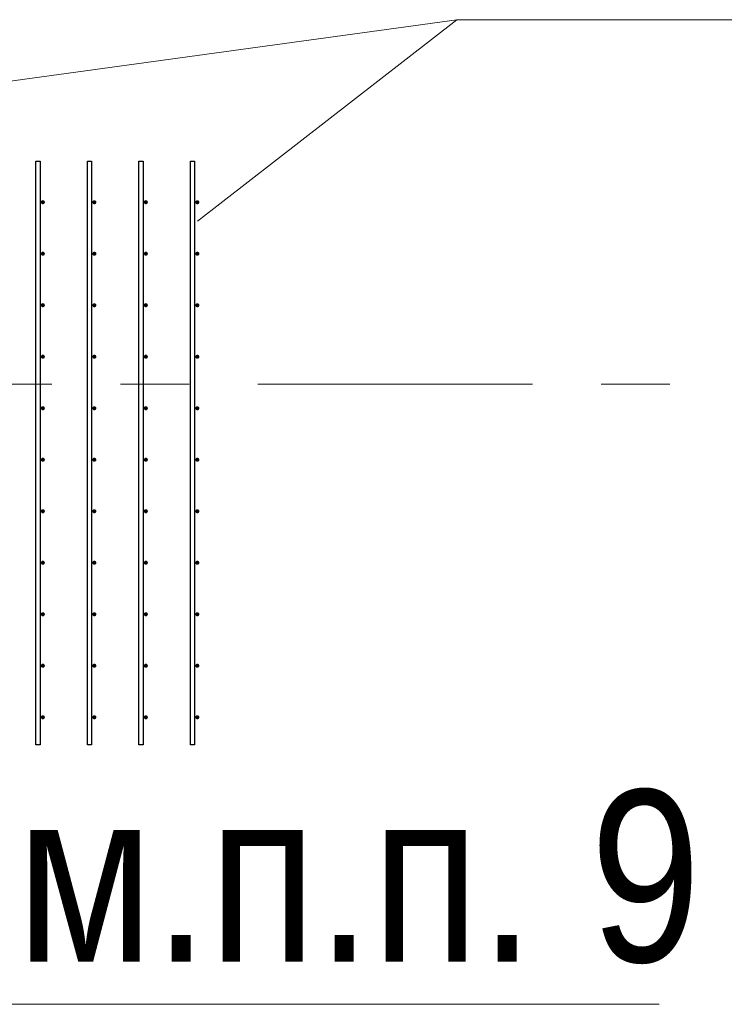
# Model space of a CAD drawing. Header units: metres. Extents: x -38 to 85, y -15 to 19.
# Tile 6 of 93: x 5.42 to 6.45, y 6.5 to 7.93. Entities that reach past the tile are written whole.
import ezdxf

# ---------------------------------------------------------------- set-up
doc = ezdxf.new("R2010")
doc.units = ezdxf.units.M
doc.linetypes.add('______11', pattern=[0.5, 0.4, -0.05, 0, -0.05])
doc.linetypes.add('______5', pattern=[1.1, 0.8, -0.1, 0.1, -0.1])
for name, color, linetype, lineweight in [('XR$2$Осевая линия (1)', 7, '______5', 13), ('XR$3$Арматурный каркас 01', 4, 'Continuous', 35), ('XR$3$Общий слой (1)', 7, 'Continuous', 13), ('XR$3$Фундамент (1)_1', 7, 'Continuous', 35)]:
    doc.layers.add(name, color=color, linetype=linetype, lineweight=lineweight)
doc.styles.add('ARIAL', font='arial.ttf')

msp = doc.modelspace()

# ---------------------------------------------------------------- hatches: boundary and pattern name
at = {"layer": 'XR$3$Арматурный каркас 01', "linetype": 'Continuous', "lineweight": 50, "transparency": 33554687}
for points in [[(5.46, 7.665), (5.4598, 7.6661), (5.4591, 7.6671), (5.4581, 7.6678), (5.457, 7.668), (5.4559, 7.6678), (5.4549, 7.6671), (5.4542, 7.6661), (5.454, 7.665), (5.4542, 7.6639), (5.4549, 7.6629), (5.4559, 7.6622), (5.457, 7.662), (5.4581, 7.6622), (5.4591, 7.6629), (5.4598, 7.6639)], [(5.535, 7.665), (5.5348, 7.6661), (5.5341, 7.6671), (5.5331, 7.6678), (5.532, 7.668), (5.5309, 7.6678), (5.5299, 7.6671), (5.5292, 7.6661), (5.529, 7.665), (5.5292, 7.6639), (5.5299, 7.6629), (5.5309, 7.6622), (5.532, 7.662), (5.5331, 7.6622), (5.5341, 7.6629), (5.5348, 7.6639)], [(5.61, 7.665), (5.6098, 7.6661), (5.6091, 7.6671), (5.6081, 7.6678), (5.607, 7.668), (5.6059, 7.6678), (5.6049, 7.6671), (5.6042, 7.6661), (5.604, 7.665), (5.6042, 7.6639), (5.6049, 7.6629), (5.6059, 7.6622), (5.607, 7.662), (5.6081, 7.6622), (5.6091, 7.6629), (5.6098, 7.6639)], [(5.685, 7.665), (5.6848, 7.6661), (5.6841, 7.6671), (5.6831, 7.6678), (5.682, 7.668), (5.6809, 7.6678), (5.6799, 7.6671), (5.6792, 7.6661), (5.679, 7.665), (5.6792, 7.6639), (5.6799, 7.6629), (5.6809, 7.6622), (5.682, 7.662), (5.6831, 7.6622), (5.6841, 7.6629), (5.6848, 7.6639)], [(5.46, 7.59), (5.4598, 7.5911), (5.4591, 7.5921), (5.4581, 7.5928), (5.457, 7.593), (5.4559, 7.5928), (5.4549, 7.5921), (5.4542, 7.5911), (5.454, 7.59), (5.4542, 7.5889), (5.4549, 7.5879), (5.4559, 7.5872), (5.457, 7.587), (5.4581, 7.5872), (5.4591, 7.5879), (5.4598, 7.5889)], [(5.535, 7.59), (5.5348, 7.5911), (5.5341, 7.5921), (5.5331, 7.5928), (5.532, 7.593), (5.5309, 7.5928), (5.5299, 7.5921), (5.5292, 7.5911), (5.529, 7.59), (5.5292, 7.5889), (5.5299, 7.5879), (5.5309, 7.5872), (5.532, 7.587), (5.5331, 7.5872), (5.5341, 7.5879), (5.5348, 7.5889)], [(5.61, 7.59), (5.6098, 7.5911), (5.6091, 7.5921), (5.6081, 7.5928), (5.607, 7.593), (5.6059, 7.5928), (5.6049, 7.5921), (5.6042, 7.5911), (5.604, 7.59), (5.6042, 7.5889), (5.6049, 7.5879), (5.6059, 7.5872), (5.607, 7.587), (5.6081, 7.5872), (5.6091, 7.5879), (5.6098, 7.5889)], [(5.685, 7.59), (5.6848, 7.5911), (5.6841, 7.5921), (5.6831, 7.5928), (5.682, 7.593), (5.6809, 7.5928), (5.6799, 7.5921), (5.6792, 7.5911), (5.679, 7.59), (5.6792, 7.5889), (5.6799, 7.5879), (5.6809, 7.5872), (5.682, 7.587), (5.6831, 7.5872), (5.6841, 7.5879), (5.6848, 7.5889)], [(5.46, 7.515), (5.4598, 7.5161), (5.4591, 7.5171), (5.4581, 7.5178), (5.457, 7.518), (5.4559, 7.5178), (5.4549, 7.5171), (5.4542, 7.5161), (5.454, 7.515), (5.4542, 7.5139), (5.4549, 7.5129), (5.4559, 7.5122), (5.457, 7.512), (5.4581, 7.5122), (5.4591, 7.5129), (5.4598, 7.5139)], [(5.535, 7.515), (5.5348, 7.5161), (5.5341, 7.5171), (5.5331, 7.5178), (5.532, 7.518), (5.5309, 7.5178), (5.5299, 7.5171), (5.5292, 7.5161), (5.529, 7.515), (5.5292, 7.5139), (5.5299, 7.5129), (5.5309, 7.5122), (5.532, 7.512), (5.5331, 7.5122), (5.5341, 7.5129), (5.5348, 7.5139)], [(5.61, 7.515), (5.6098, 7.5161), (5.6091, 7.5171), (5.6081, 7.5178), (5.607, 7.518), (5.6059, 7.5178), (5.6049, 7.5171), (5.6042, 7.5161), (5.604, 7.515), (5.6042, 7.5139), (5.6049, 7.5129), (5.6059, 7.5122), (5.607, 7.512), (5.6081, 7.5122), (5.6091, 7.5129), (5.6098, 7.5139)], [(5.685, 7.515), (5.6848, 7.5161), (5.6841, 7.5171), (5.6831, 7.5178), (5.682, 7.518), (5.6809, 7.5178), (5.6799, 7.5171), (5.6792, 7.5161), (5.679, 7.515), (5.6792, 7.5139), (5.6799, 7.5129), (5.6809, 7.5122), (5.682, 7.512), (5.6831, 7.5122), (5.6841, 7.5129), (5.6848, 7.5139)], [(5.46, 7.44), (5.4598, 7.4411), (5.4591, 7.4421), (5.4581, 7.4428), (5.457, 7.443), (5.4559, 7.4428), (5.4549, 7.4421), (5.4542, 7.4411), (5.454, 7.44), (5.4542, 7.4389), (5.4549, 7.4379), (5.4559, 7.4372), (5.457, 7.437), (5.4581, 7.4372), (5.4591, 7.4379), (5.4598, 7.4389)], [(5.535, 7.44), (5.5348, 7.4411), (5.5341, 7.4421), (5.5331, 7.4428), (5.532, 7.443), (5.5309, 7.4428), (5.5299, 7.4421), (5.5292, 7.4411), (5.529, 7.44), (5.5292, 7.4389), (5.5299, 7.4379), (5.5309, 7.4372), (5.532, 7.437), (5.5331, 7.4372), (5.5341, 7.4379), (5.5348, 7.4389)], [(5.61, 7.44), (5.6098, 7.4411), (5.6091, 7.4421), (5.6081, 7.4428), (5.607, 7.443), (5.6059, 7.4428), (5.6049, 7.4421), (5.6042, 7.4411), (5.604, 7.44), (5.6042, 7.4389), (5.6049, 7.4379), (5.6059, 7.4372), (5.607, 7.437), (5.6081, 7.4372), (5.6091, 7.4379), (5.6098, 7.4389)], [(5.685, 7.44), (5.6848, 7.4411), (5.6841, 7.4421), (5.6831, 7.4428), (5.682, 7.443), (5.6809, 7.4428), (5.6799, 7.4421), (5.6792, 7.4411), (5.679, 7.44), (5.6792, 7.4389), (5.6799, 7.4379), (5.6809, 7.4372), (5.682, 7.437), (5.6831, 7.4372), (5.6841, 7.4379), (5.6848, 7.4389)], [(5.46, 7.365), (5.4598, 7.3661), (5.4591, 7.3671), (5.4581, 7.3678), (5.457, 7.368), (5.4559, 7.3678), (5.4549, 7.3671), (5.4542, 7.3661), (5.454, 7.365), (5.4542, 7.3639), (5.4549, 7.3629), (5.4559, 7.3622), (5.457, 7.362), (5.4581, 7.3622), (5.4591, 7.3629), (5.4598, 7.3639)], [(5.535, 7.365), (5.5348, 7.3661), (5.5341, 7.3671), (5.5331, 7.3678), (5.532, 7.368), (5.5309, 7.3678), (5.5299, 7.3671), (5.5292, 7.3661), (5.529, 7.365), (5.5292, 7.3639), (5.5299, 7.3629), (5.5309, 7.3622), (5.532, 7.362), (5.5331, 7.3622), (5.5341, 7.3629), (5.5348, 7.3639)], [(5.61, 7.365), (5.6098, 7.3661), (5.6091, 7.3671), (5.6081, 7.3678), (5.607, 7.368), (5.6059, 7.3678), (5.6049, 7.3671), (5.6042, 7.3661), (5.604, 7.365), (5.6042, 7.3639), (5.6049, 7.3629), (5.6059, 7.3622), (5.607, 7.362), (5.6081, 7.3622), (5.6091, 7.3629), (5.6098, 7.3639)], [(5.685, 7.365), (5.6848, 7.3661), (5.6841, 7.3671), (5.6831, 7.3678), (5.682, 7.368), (5.6809, 7.3678), (5.6799, 7.3671), (5.6792, 7.3661), (5.679, 7.365), (5.6792, 7.3639), (5.6799, 7.3629), (5.6809, 7.3622), (5.682, 7.362), (5.6831, 7.3622), (5.6841, 7.3629), (5.6848, 7.3639)], [(5.46, 7.29), (5.4598, 7.2911), (5.4591, 7.2921), (5.4581, 7.2928), (5.457, 7.293), (5.4559, 7.2928), (5.4549, 7.2921), (5.4542, 7.2911), (5.454, 7.29), (5.4542, 7.2889), (5.4549, 7.2879), (5.4559, 7.2872), (5.457, 7.287), (5.4581, 7.2872), (5.4591, 7.2879), (5.4598, 7.2889)], [(5.535, 7.29), (5.5348, 7.2911), (5.5341, 7.2921), (5.5331, 7.2928), (5.532, 7.293), (5.5309, 7.2928), (5.5299, 7.2921), (5.5292, 7.2911), (5.529, 7.29), (5.5292, 7.2889), (5.5299, 7.2879), (5.5309, 7.2872), (5.532, 7.287), (5.5331, 7.2872), (5.5341, 7.2879), (5.5348, 7.2889)], [(5.61, 7.29), (5.6098, 7.2911), (5.6091, 7.2921), (5.6081, 7.2928), (5.607, 7.293), (5.6059, 7.2928), (5.6049, 7.2921), (5.6042, 7.2911), (5.604, 7.29), (5.6042, 7.2889), (5.6049, 7.2879), (5.6059, 7.2872), (5.607, 7.287), (5.6081, 7.2872), (5.6091, 7.2879), (5.6098, 7.2889)], [(5.685, 7.29), (5.6848, 7.2911), (5.6841, 7.2921), (5.6831, 7.2928), (5.682, 7.293), (5.6809, 7.2928), (5.6799, 7.2921), (5.6792, 7.2911), (5.679, 7.29), (5.6792, 7.2889), (5.6799, 7.2879), (5.6809, 7.2872), (5.682, 7.287), (5.6831, 7.2872), (5.6841, 7.2879), (5.6848, 7.2889)], [(5.46, 7.215), (5.4598, 7.2161), (5.4591, 7.2171), (5.4581, 7.2178), (5.457, 7.218), (5.4559, 7.2178), (5.4549, 7.2171), (5.4542, 7.2161), (5.454, 7.215), (5.4542, 7.2139), (5.4549, 7.2129), (5.4559, 7.2122), (5.457, 7.212), (5.4581, 7.2122), (5.4591, 7.2129), (5.4598, 7.2139)], [(5.535, 7.215), (5.5348, 7.2161), (5.5341, 7.2171), (5.5331, 7.2178), (5.532, 7.218), (5.5309, 7.2178), (5.5299, 7.2171), (5.5292, 7.2161), (5.529, 7.215), (5.5292, 7.2139), (5.5299, 7.2129), (5.5309, 7.2122), (5.532, 7.212), (5.5331, 7.2122), (5.5341, 7.2129), (5.5348, 7.2139)], [(5.61, 7.215), (5.6098, 7.2161), (5.6091, 7.2171), (5.6081, 7.2178), (5.607, 7.218), (5.6059, 7.2178), (5.6049, 7.2171), (5.6042, 7.2161), (5.604, 7.215), (5.6042, 7.2139), (5.6049, 7.2129), (5.6059, 7.2122), (5.607, 7.212), (5.6081, 7.2122), (5.6091, 7.2129), (5.6098, 7.2139)], [(5.685, 7.215), (5.6848, 7.2161), (5.6841, 7.2171), (5.6831, 7.2178), (5.682, 7.218), (5.6809, 7.2178), (5.6799, 7.2171), (5.6792, 7.2161), (5.679, 7.215), (5.6792, 7.2139), (5.6799, 7.2129), (5.6809, 7.2122), (5.682, 7.212), (5.6831, 7.2122), (5.6841, 7.2129), (5.6848, 7.2139)], [(5.46, 7.14), (5.4598, 7.1411), (5.4591, 7.1421), (5.4581, 7.1428), (5.457, 7.143), (5.4559, 7.1428), (5.4549, 7.1421), (5.4542, 7.1411), (5.454, 7.14), (5.4542, 7.1389), (5.4549, 7.1379), (5.4559, 7.1372), (5.457, 7.137), (5.4581, 7.1372), (5.4591, 7.1379), (5.4598, 7.1389)], [(5.535, 7.14), (5.5348, 7.1411), (5.5341, 7.1421), (5.5331, 7.1428), (5.532, 7.143), (5.5309, 7.1428), (5.5299, 7.1421), (5.5292, 7.1411), (5.529, 7.14), (5.5292, 7.1389), (5.5299, 7.1379), (5.5309, 7.1372), (5.532, 7.137), (5.5331, 7.1372), (5.5341, 7.1379), (5.5348, 7.1389)], [(5.61, 7.14), (5.6098, 7.1411), (5.6091, 7.1421), (5.6081, 7.1428), (5.607, 7.143), (5.6059, 7.1428), (5.6049, 7.1421), (5.6042, 7.1411), (5.604, 7.14), (5.6042, 7.1389), (5.6049, 7.1379), (5.6059, 7.1372), (5.607, 7.137), (5.6081, 7.1372), (5.6091, 7.1379), (5.6098, 7.1389)], [(5.685, 7.14), (5.6848, 7.1411), (5.6841, 7.1421), (5.6831, 7.1428), (5.682, 7.143), (5.6809, 7.1428), (5.6799, 7.1421), (5.6792, 7.1411), (5.679, 7.14), (5.6792, 7.1389), (5.6799, 7.1379), (5.6809, 7.1372), (5.682, 7.137), (5.6831, 7.1372), (5.6841, 7.1379), (5.6848, 7.1389)], [(5.46, 7.065), (5.4598, 7.0661), (5.4591, 7.0671), (5.4581, 7.0678), (5.457, 7.068), (5.4559, 7.0678), (5.4549, 7.0671), (5.4542, 7.0661), (5.454, 7.065), (5.4542, 7.0639), (5.4549, 7.0629), (5.4559, 7.0622), (5.457, 7.062), (5.4581, 7.0622), (5.4591, 7.0629), (5.4598, 7.0639)], [(5.535, 7.065), (5.5348, 7.0661), (5.5341, 7.0671), (5.5331, 7.0678), (5.532, 7.068), (5.5309, 7.0678), (5.5299, 7.0671), (5.5292, 7.0661), (5.529, 7.065), (5.5292, 7.0639), (5.5299, 7.0629), (5.5309, 7.0622), (5.532, 7.062), (5.5331, 7.0622), (5.5341, 7.0629), (5.5348, 7.0639)], [(5.61, 7.065), (5.6098, 7.0661), (5.6091, 7.0671), (5.6081, 7.0678), (5.607, 7.068), (5.6059, 7.0678), (5.6049, 7.0671), (5.6042, 7.0661), (5.604, 7.065), (5.6042, 7.0639), (5.6049, 7.0629), (5.6059, 7.0622), (5.607, 7.062), (5.6081, 7.0622), (5.6091, 7.0629), (5.6098, 7.0639)], [(5.685, 7.065), (5.6848, 7.0661), (5.6841, 7.0671), (5.6831, 7.0678), (5.682, 7.068), (5.6809, 7.0678), (5.6799, 7.0671), (5.6792, 7.0661), (5.679, 7.065), (5.6792, 7.0639), (5.6799, 7.0629), (5.6809, 7.0622), (5.682, 7.062), (5.6831, 7.0622), (5.6841, 7.0629), (5.6848, 7.0639)], [(5.46, 6.99), (5.4598, 6.9911), (5.4591, 6.9921), (5.4581, 6.9928), (5.457, 6.993), (5.4559, 6.9928), (5.4549, 6.9921), (5.4542, 6.9911), (5.454, 6.99), (5.4542, 6.9889), (5.4549, 6.9879), (5.4559, 6.9872), (5.457, 6.987), (5.4581, 6.9872), (5.4591, 6.9879), (5.4598, 6.9889)], [(5.535, 6.99), (5.5348, 6.9911), (5.5341, 6.9921), (5.5331, 6.9928), (5.532, 6.993), (5.5309, 6.9928), (5.5299, 6.9921), (5.5292, 6.9911), (5.529, 6.99), (5.5292, 6.9889), (5.5299, 6.9879), (5.5309, 6.9872), (5.532, 6.987), (5.5331, 6.9872), (5.5341, 6.9879), (5.5348, 6.9889)], [(5.61, 6.99), (5.6098, 6.9911), (5.6091, 6.9921), (5.6081, 6.9928), (5.607, 6.993), (5.6059, 6.9928), (5.6049, 6.9921), (5.6042, 6.9911), (5.604, 6.99), (5.6042, 6.9889), (5.6049, 6.9879), (5.6059, 6.9872), (5.607, 6.987), (5.6081, 6.9872), (5.6091, 6.9879), (5.6098, 6.9889)], [(5.685, 6.99), (5.6848, 6.9911), (5.6841, 6.9921), (5.6831, 6.9928), (5.682, 6.993), (5.6809, 6.9928), (5.6799, 6.9921), (5.6792, 6.9911), (5.679, 6.99), (5.6792, 6.9889), (5.6799, 6.9879), (5.6809, 6.9872), (5.682, 6.987), (5.6831, 6.9872), (5.6841, 6.9879), (5.6848, 6.9889)], [(5.46, 6.915), (5.4598, 6.9161), (5.4591, 6.9171), (5.4581, 6.9178), (5.457, 6.918), (5.4559, 6.9178), (5.4549, 6.9171), (5.4542, 6.9161), (5.454, 6.915), (5.4542, 6.9139), (5.4549, 6.9129), (5.4559, 6.9122), (5.457, 6.912), (5.4581, 6.9122), (5.4591, 6.9129), (5.4598, 6.9139)], [(5.535, 6.915), (5.5348, 6.9161), (5.5341, 6.9171), (5.5331, 6.9178), (5.532, 6.918), (5.5309, 6.9178), (5.5299, 6.9171), (5.5292, 6.9161), (5.529, 6.915), (5.5292, 6.9139), (5.5299, 6.9129), (5.5309, 6.9122), (5.532, 6.912), (5.5331, 6.9122), (5.5341, 6.9129), (5.5348, 6.9139)], [(5.61, 6.915), (5.6098, 6.9161), (5.6091, 6.9171), (5.6081, 6.9178), (5.607, 6.918), (5.6059, 6.9178), (5.6049, 6.9171), (5.6042, 6.9161), (5.604, 6.915), (5.6042, 6.9139), (5.6049, 6.9129), (5.6059, 6.9122), (5.607, 6.912), (5.6081, 6.9122), (5.6091, 6.9129), (5.6098, 6.9139)], [(5.685, 6.915), (5.6848, 6.9161), (5.6841, 6.9171), (5.6831, 6.9178), (5.682, 6.918), (5.6809, 6.9178), (5.6799, 6.9171), (5.6792, 6.9161), (5.679, 6.915), (5.6792, 6.9139), (5.6799, 6.9129), (5.6809, 6.9122), (5.682, 6.912), (5.6831, 6.9122), (5.6841, 6.9129), (5.6848, 6.9139)]]:
    msp.add_hatch(color=2, dxfattribs=at).paths.add_polyline_path(points)

# ---------------------------------------------------------------- linework, layer by layer
at = {"color": 7, "linetype": 'Continuous', "lineweight": 13, "transparency": 33554687}
msp.add_line((4.125, 7.6639), (6.0601, 7.9308), dxfattribs=at)
msp.add_lwpolyline([(5.6824, 7.6375), (6.0601, 7.9308), (7.7701, 7.9308)], dxfattribs=at)
at = {"layer": 'XR$2$Осевая линия (1)', "color": 253, "linetype": '______11', "lineweight": 13, "true_color": 0xa0a0a0, "transparency": 33554687}
msp.add_line((-2.63, 7.4), (62.6, 7.4), dxfattribs=at)
at = {"layer": 'XR$3$Арматурный каркас 01', "color": 2, "linetype": 'Continuous', "lineweight": 25, "transparency": 33554687}
for points in [[(5.453, 7.725), (5.453, 6.875), (5.447, 6.875), (5.447, 7.725), (5.453, 7.725)], [(5.453, 7.725), (5.453, 6.875), (5.447, 6.875), (5.447, 7.725), (5.453, 7.725)], [(5.528, 7.725), (5.528, 6.875), (5.522, 6.875), (5.522, 7.725), (5.528, 7.725)], [(5.528, 7.725), (5.528, 6.875), (5.522, 6.875), (5.522, 7.725), (5.528, 7.725)], [(5.603, 7.725), (5.603, 6.875), (5.597, 6.875), (5.597, 7.725), (5.603, 7.725)], [(5.603, 7.725), (5.603, 6.875), (5.597, 6.875), (5.597, 7.725), (5.603, 7.725)], [(5.678, 7.725), (5.678, 6.875), (5.672, 6.875), (5.672, 7.725), (5.678, 7.725)], [(5.678, 7.725), (5.678, 6.875), (5.672, 6.875), (5.672, 7.725), (5.678, 7.725)]]:
    msp.add_lwpolyline(points, dxfattribs=at)
at = {"layer": 'XR$3$Общий слой (1)', "color": 7, "linetype": 'Continuous', "lineweight": 13, "transparency": 33554687}
msp.add_lwpolyline([(5.0359, 6.6663), (5.2145, 6.497), (6.3545, 6.497)], dxfattribs=at)

# ---------------------------------------------------------------- texts
at = {"layer": 'XR$3$Фундамент (1)_1', "color": 7, "linetype": 'Continuous', "lineweight": 13, "transparency": 33554687, "insert": (5.2739, 6.6822), "char_height": 0.25, "width": 1.482417, "attachment_point": 4, "style": 'ARIAL'}
msp.add_mtext('\\W0.83;см.п.п. 9', dxfattribs=at)

doc.saveas('drawing.dxf')
